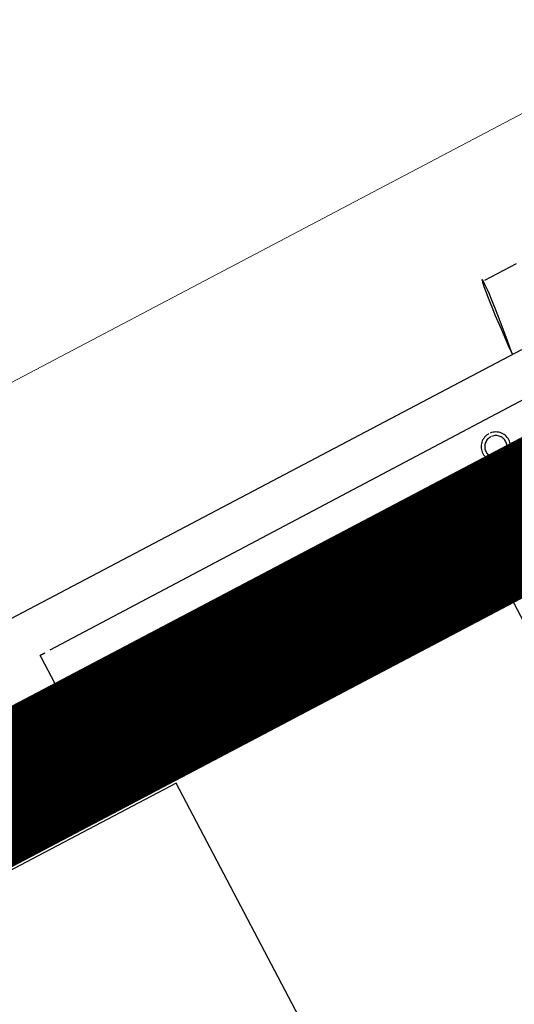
# Model space of a CAD drawing. Header units: metres. Extents: x 7408630 to 7411134, y 5569633 to 5570339.
# Tile 48 of 76: x 7410490.5068 to 7410490.576, y 5569904.2259 to 5569904.3636. Entities that reach past the tile are written whole.
import ezdxf
from ezdxf.enums import TextEntityAlignment as Align

# ---------------------------------------------------------------- set-up
doc = ezdxf.new("R2010")
doc.units = ezdxf.units.M
doc.header["$MEASUREMENT"] = 0
doc.linetypes.add('HIDDEN', pattern=[9.524999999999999, 6.35, -3.175])
doc.layers.add('0-wypos-sanitarne', color=1, linetype='Continuous')
for name, color, linetype, lineweight in [('1_POSADZKA PODZIAŁY', 151, 'Continuous', 0), ('1_POSADZKI COKOŁY', 170, 'Continuous', 0), ('Istn-cienka', 4, 'Continuous', 9), ('Istn-widok', 1, 'Continuous', 15), ('OPIS POM NOWE', 140, 'Continuous', 5), ('Opis_pom', 9, 'Continuous', 18)]:
    doc.layers.add(name, color=color, linetype=linetype, lineweight=lineweight)
doc.layers.add('Wyburzenia', color=7, linetype='Continuous', lineweight=13, true_color=0xb0b0b0)
doc.styles.add('ARIAL', font='tahoma.ttf')

# ---------------------------------------------------------------- blocks, each defined once
blk = doc.blocks.new('okno 2')
at = {"layer": 'Istn-cienka', "linetype": 'HIDDEN', "ltscale": 2}
blk.add_lwpolyline([(48598.98171475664, -198709.5611054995), (48361.98171475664, -198709.5611054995)], dxfattribs=at)
at = {"layer": 'Istn-widok'}
blk.add_lwpolyline([(48605.98171475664, -198714.5611054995), (48354.98171475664, -198714.5611054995)], dxfattribs=at)
blk = doc.blocks.new('99400_TOP')
for points in [[(-0.189410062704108, 0.1818061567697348), (-0.1944055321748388, 0.181806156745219)], [(-0.1894100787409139, 0.1708061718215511), (-0.04454090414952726, 0.1708061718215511), (-0.04034816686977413, 0.1707083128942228), (-0.03616448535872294, 0.1704151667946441), (-0.03199911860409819, 0.1699271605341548), (-0.02786080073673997, 0.169245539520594), (-0.02375906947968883, 0.1683716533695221), (-0.01970212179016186, 0.1673074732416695), (-0.01569966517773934, 0.1660553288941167), (-0.01175936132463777, 0.1646178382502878), (-0.007890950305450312, 0.1629983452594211), (-0.004101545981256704, 0.1612000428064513), (-0.0004007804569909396, 0.1592273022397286), (0.003204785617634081, 0.1570838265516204), (0.006705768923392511, 0.1547750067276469), (0.01009616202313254, 0.1523049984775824), (0.01336696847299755, 0.1496801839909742)], [(-0.1983898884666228, 0.1645455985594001), (-0.1114795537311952, 0.1643710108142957)], [(-0.1647880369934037, 0.1486506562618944), (-0.164660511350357, 0.1552012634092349), (-0.1646448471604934, 0.1553591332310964), (-0.1646041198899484, 0.1555131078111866), (-0.1645396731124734, 0.1556586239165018), (-0.1644527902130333, 0.1557919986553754), (-0.1643460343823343, 0.1559099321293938), (-0.1642220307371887, 0.1560092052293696), (-0.1640844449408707, 0.1560873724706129), (-0.1639383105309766, 0.1561421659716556), (-0.1634844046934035, 0.1562238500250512), (-0.1638005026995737, 0.1562264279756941), (-0.1639513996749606, 0.1562276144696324)], [(-0.1219518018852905, 0.1542665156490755), (-0.1519509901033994, 0.1543267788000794)], [(-0.1519480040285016, 0.1542307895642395), (-0.1219488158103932, 0.1541705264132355)], [(-0.1719983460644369, 0.1529731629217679), (-0.1719983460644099, 0.1489248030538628)], [(0.1649285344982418, 0.1496802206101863), (-0.1647679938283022, 0.1496802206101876)], [(-0.1719983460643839, 0.1449742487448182), (-0.1719983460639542, 0.080358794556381)], [(-0.1184726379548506, 0.0496799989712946), (-0.1184726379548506, 0.1396802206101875), (0.1115273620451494, 0.1396802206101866), (0.1115273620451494, 0.0496799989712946)]]:
    blk.add_lwpolyline(points)
for points in [[(-0.1641244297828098, 0.1560676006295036), (-0.1632375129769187, 0.1560658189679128), (-0.1630264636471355, 0.1560427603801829), (-0.1628247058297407, 0.1559755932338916), (-0.1626417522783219, 0.1558671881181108), (-0.1624858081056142, 0.1557226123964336), (-0.1623639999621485, 0.1555482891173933), (-0.1622817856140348, 0.1553521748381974), (-0.1622444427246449, 0.1551514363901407, 0.002298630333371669), (-0.162239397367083, 0.1550307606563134, 0.4045495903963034), (-0.1612418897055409, 0.1540618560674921), (-0.1114476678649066, 0.1539618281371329), (-0.1112693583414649, 0.1539617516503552), (-0.1111122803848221, 0.1539622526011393), (-0.110993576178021, 0.1539633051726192), (-0.110827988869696, 0.1539719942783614), (-0.1106518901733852, 0.1540093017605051), (-0.110483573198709, 0.1540784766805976), (-0.1103307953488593, 0.1541766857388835), (-0.1101979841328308, 0.1543013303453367), (-0.110090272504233, 0.1544475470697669), (-0.1100105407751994, 0.1546112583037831), (-0.1099620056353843, 0.15478635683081), (-0.1099458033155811, 0.1549675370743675), (-0.1099669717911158, 0.1639629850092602), (-0.1099791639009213, 0.1643549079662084)], [(-0.1962293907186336, 0.1564445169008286), (-0.1958735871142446, 0.1563780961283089), (-0.1955493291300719, 0.1561689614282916), (-0.1953270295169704, 0.1558504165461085), (-0.1952327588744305, 0.1554960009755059), (-0.1951315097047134, 0.148940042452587), (-0.1951297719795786, 0.1488841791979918, 0.2653468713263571), (-0.1943525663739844, 0.1476160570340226, 0.1257108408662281), (-0.1799722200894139, 0.1439116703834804, 0.1257108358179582), (-0.1655771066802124, 0.147558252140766, 0.2695402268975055), (-0.1647941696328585, 0.1488467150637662), (-0.1646666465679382, 0.1553984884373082), (-0.1646377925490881, 0.1556180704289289), (-0.1645614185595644, 0.1558259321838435), (-0.1644411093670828, 0.1560118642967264), (-0.1642828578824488, 0.1561667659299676), (-0.1640943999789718, 0.1562830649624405), (-0.1638849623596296, 0.1563549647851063), (-0.1636772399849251, 0.1563790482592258)], [(-0.1719983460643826, 0.144776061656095), (-0.1711654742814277, 0.1450166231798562), (-0.1703399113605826, 0.1452811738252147), (-0.1695223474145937, 0.1455694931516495), (-0.1687134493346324, 0.1458813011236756), (-0.1679138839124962, 0.1462163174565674), (-0.1671243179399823, 0.1465742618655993), (-0.1663454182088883, 0.1469548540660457), (-0.1655778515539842, 0.1473578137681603), (-0.1655709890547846, 0.1473615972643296, 0.2695461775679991), (-0.1647880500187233, 0.1486499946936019)]]:
    blk.add_lwpolyline(points, format="xyb")
for points in [[(-0.1799379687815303, 0.1625587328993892), (-0.1797373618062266, 0.1625484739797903), (-0.1795386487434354, 0.162518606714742), (-0.1793437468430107, 0.1624693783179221), (-0.1791545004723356, 0.1624012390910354), (-0.1789728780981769, 0.1623148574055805), (-0.1788009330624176, 0.1622113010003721), (-0.1786399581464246, 0.1620914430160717), (-0.1784912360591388, 0.1619561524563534), (-0.1783564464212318, 0.1618068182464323), (-0.1782371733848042, 0.1616453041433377), (-0.1781342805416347, 0.1614729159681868), (-0.1780486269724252, 0.161290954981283), (-0.1779812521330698, 0.1611014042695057), (-0.1779328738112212, 0.1609065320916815), (-0.1779037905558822, 0.1607078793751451), (-0.1778943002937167, 0.1605069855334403), (-0.1779045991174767, 0.160306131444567), (-0.1779344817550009, 0.1601075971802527), (-0.1779836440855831, 0.1599129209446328), (-0.178051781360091, 0.159723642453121), (-0.1781381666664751, 0.1595420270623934), (-0.1782417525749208, 0.1593700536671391), (-0.1783616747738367, 0.159209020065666), (-0.1784970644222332, 0.1590602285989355), (-0.1786463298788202, 0.1589255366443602), (-0.1788077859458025, 0.1588063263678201), (-0.1789801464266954, 0.1587034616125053), (-0.1791621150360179, 0.1586178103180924), (-0.1793516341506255, 0.1585504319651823), (-0.1795467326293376, 0.1585019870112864), (-0.1797455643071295, 0.158472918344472), (-0.1799462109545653, 0.1584634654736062), (-0.1801468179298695, 0.1584737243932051), (-0.1803455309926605, 0.1585035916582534), (-0.1805404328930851, 0.1585528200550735), (-0.1807296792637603, 0.1586209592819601), (-0.1809113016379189, 0.1587073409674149), (-0.1810832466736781, 0.1588108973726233), (-0.1812442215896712, 0.1589307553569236), (-0.1813929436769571, 0.1590660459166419), (-0.181527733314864, 0.159215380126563), (-0.1816470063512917, 0.1593768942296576), (-0.1817498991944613, 0.1595492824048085), (-0.1818355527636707, 0.1597312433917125), (-0.1819029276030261, 0.1599207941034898), (-0.1819513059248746, 0.1601156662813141), (-0.1819803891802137, 0.1603143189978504), (-0.1819898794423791, 0.1605152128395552), (-0.181979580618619, 0.1607160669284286), (-0.1819496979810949, 0.160914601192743), (-0.1819005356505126, 0.161109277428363), (-0.1818323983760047, 0.161298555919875), (-0.1817460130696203, 0.1614801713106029), (-0.1816424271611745, 0.1616521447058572), (-0.1815225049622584, 0.1618131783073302), (-0.1813871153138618, 0.1619619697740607), (-0.181237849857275, 0.1620966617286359), (-0.1810763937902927, 0.1622158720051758), (-0.1809040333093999, 0.1623187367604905), (-0.1807220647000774, 0.1624043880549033), (-0.1805325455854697, 0.1624717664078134), (-0.1803374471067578, 0.1625202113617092), (-0.1801386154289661, 0.1625492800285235)], [(-0.1799388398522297, 0.1620544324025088), (-0.1797869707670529, 0.1620466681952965), (-0.1796367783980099, 0.1620240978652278), (-0.179489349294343, 0.1619868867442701), (-0.1793462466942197, 0.1619353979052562), (-0.1792090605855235, 0.1618702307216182), (-0.1790787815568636, 0.1617918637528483), (-0.1789566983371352, 0.1617010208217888), (-0.1788441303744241, 0.1615986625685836), (-0.1787421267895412, 0.1614857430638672), (-0.1786517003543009, 0.161363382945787), (-0.1785736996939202, 0.1612327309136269), (-0.1785088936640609, 0.1610950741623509), (-0.1784578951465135, 0.1609517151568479), (-0.1784212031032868, 0.1608040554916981), (-0.1783991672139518, 0.1606535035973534), (-0.1783920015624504, 0.1605015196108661), (-0.1783997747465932, 0.1603495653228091), (-0.1784224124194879, 0.1601991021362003), (-0.1784596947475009, 0.1600515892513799), (-0.1785112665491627, 0.1599084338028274), (-0.1785766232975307, 0.1597710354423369), (-0.1786551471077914, 0.1596406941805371), (-0.1787460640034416, 0.1595186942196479), (-0.1788485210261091, 0.1594061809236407), (-0.1789615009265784, 0.1593042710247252), (-0.1790839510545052, 0.1592139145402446), (-0.1792145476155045, 0.1591360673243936), (-0.1793519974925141, 0.1590714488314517), (-0.1794953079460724, 0.1590205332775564), (-0.1796428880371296, 0.1589839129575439), (-0.1797931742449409, 0.1589619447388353), (-0.1799450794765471, 0.1589547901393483), (-0.1800969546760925, 0.1589625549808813), (-0.1802471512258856, 0.1589851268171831), (-0.1803945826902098, 0.1590223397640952), (-0.1805376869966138, 0.1590738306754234), (-0.1806748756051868, 0.1591390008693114), (-0.1808051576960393, 0.1592173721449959), (-0.1809272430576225, 0.1593082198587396), (-0.1810398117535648, 0.1594105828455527), (-0.1811418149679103, 0.1595235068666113), (-0.1812322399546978, 0.1596458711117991), (-0.1813102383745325, 0.1597765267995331), (-0.1813750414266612, 0.1599141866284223), (-0.1814260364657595, 0.160057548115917), (-0.1814627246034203, 0.1602052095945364), (-0.1814847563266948, 0.1603557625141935), (-0.181491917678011, 0.1605077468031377), (-0.1814841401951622, 0.1606597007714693), (-0.1814614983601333, 0.1608101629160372), (-0.1814242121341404, 0.160957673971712), (-0.1813726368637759, 0.1611008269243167), (-0.1813072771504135, 0.1612382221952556), (-0.1812287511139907, 0.161368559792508), (-0.181137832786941, 0.1614905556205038), (-0.1810353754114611, 0.1616030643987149), (-0.1809223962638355, 0.1617049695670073), (-0.1807999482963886, 0.1617953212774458), (-0.1806693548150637, 0.1618731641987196), (-0.1805319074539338, 0.1619377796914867), (-0.1803885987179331, 0.1619886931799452), (-0.18024102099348, 0.1620253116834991), (-0.180090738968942, 0.1620472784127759)]]:
    blk.add_lwpolyline(points, close=True)
blk.add_lwpolyline([(-0.1647955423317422, 0.148890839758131), (-0.1648107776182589, 0.1488934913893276), (-0.1648446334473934, 0.1488952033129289), (-0.1649729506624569, 0.148900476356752), (-0.1660283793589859, 0.1489277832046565), (-0.166119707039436, 0.1489309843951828), (-0.1661619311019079, 0.148930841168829), (-0.1661974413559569, 0.1489309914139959), (-0.1662317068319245, 0.1489405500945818), (-0.1662655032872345, 0.1489492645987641), (-0.1662956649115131, 0.1489331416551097), (-0.1662989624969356, 0.1488990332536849), (-0.166274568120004, 0.1488750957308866), (-0.1662477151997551, 0.148848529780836), (-0.1662303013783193, 0.1488143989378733), (-0.1662144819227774, 0.1487833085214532), (-0.1661933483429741, 0.1487458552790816), (-0.1656114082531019, 0.1476656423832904), (-0.165594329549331, 0.1476348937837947), (-0.1655784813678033, 0.1476024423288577, 0.26954617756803)], format="xyb", close=True)
for centre, radius in [((-0.1709601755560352, 0.1509506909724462), 0.002474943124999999), ((-0.1709601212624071, 0.1509489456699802), 0.002274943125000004)]:
    blk.add_circle(centre, radius)
for centre, major_axis, ratio, start_param, end_param in [((-0.1894100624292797, 0.1258061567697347), (-2.74828174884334e-10, 0.05600000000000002), 0.04256043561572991, 5.645660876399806, 6.988802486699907), ((-0.1114791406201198, 0.1643579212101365), (-0.001499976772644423, 3.016975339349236e-06), 0.008725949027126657, 3.141877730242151, 4.712681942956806), ((-0.1632358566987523, 0.1570658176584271), (-2.008822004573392e-06, -0.0009999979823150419), 0.0002890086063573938, 6.274459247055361, 6.283185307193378), ((-0.1519494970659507, 0.1542787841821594), (0.005499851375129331, -1.106211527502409e-05), 0.008725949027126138, 1.571085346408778, 4.712677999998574), ((-0.1219503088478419, 0.1542185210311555), (0.005499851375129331, -1.106211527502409e-05), 0.008725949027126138, 4.712677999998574, 7.854270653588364), ((-0.1652940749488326, 0.1488564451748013), (0.0004999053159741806, -9.73011103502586e-06), 5.629743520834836e-06, 6.282744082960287, 6.283185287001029)]:
    blk.add_ellipse(centre, major_axis=major_axis, ratio=ratio, start_param=start_param, end_param=end_param)
blk = doc.blocks.new('A$Cff2eaf8b')
blk.add_blockref('99400_TOP', (-1.93500011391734e-06, -0.08217999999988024))
blk = doc.blocks.new('A$C142d3faa')
at = {"layer": '1_POSADZKA PODZIAŁY'}
h = blk.add_hatch(dxfattribs=at)
h.set_pattern_fill('_USER', color=256, scale=80, double=1, pattern_type=0)
h.set_pattern_definition([(0, (-58931.34199039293, 199163.1944934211), (0, 80), []), (90, (-58931.34199039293, 199163.1944934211), (-80, 4.898587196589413e-15), [])])
h.paths.add_polyline_path([(28.22535916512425, 1045.606190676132), (175.2253591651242, 1045.606190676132), (175.2253591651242, 1273.606190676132), (408.2253591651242, 1273.606190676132), (408.2253591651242, 1588.606190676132), (65.22535916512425, 1588.606190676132), (65.22535916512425, 1464.606190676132), (38.22535945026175, 1464.606190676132), (38.22535945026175, 1191.606190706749), (63.22535916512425, 1191.606190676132), (63.22535915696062, 1179.606190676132), (27.22535916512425, 1179.606190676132)])
at = {"layer": '1_POSADZKI COKOŁY', "color": 180, "true_color": 0x3022f7, "const_width": 2}
blk.add_lwpolyline([(33.22535916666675, 1050.606190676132), (170.2253591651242, 1050.606190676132), (170.2253591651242, 1278.606266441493), (414.2253591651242, 1278.602569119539), (414.2253591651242, 1583.606190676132), (70.22535918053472, 1583.606190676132), (70.22535956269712, 1459.606190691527), (43.22535944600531, 1459.60619060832), (43.22535922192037, 1196.606190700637), (68.22535916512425, 1196.60619067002), (68.22535916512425, 1174.606190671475), (33.22535920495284, 1174.606190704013)], close=True, dxfattribs=at)
at = {"layer": '0-wypos-sanitarne', "xscale": -100, "yscale": 100, "zscale": 100}
blk.add_blockref('A$Cff2eaf8b', (114.7253593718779, 1576.824190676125), dxfattribs=at)
at = {"layer": 'Wyburzenia'}
blk.add_blockref('okno 2', (-48279.75635559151, 200298.1672961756), dxfattribs=at)
at = {"layer": 'OPIS POM NOWE', "style": 'ARIAL'}
for tag, p in [('E1,4', (2085.453509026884, 1677.902724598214)), ('E1,4', (2642.565068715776, 1467.098580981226)), ('E1,4', (2887.554946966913, 1334.669140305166)), ('E1,1', (2346.15172770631, 945.3069204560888)), ('E1,2', (2380.289767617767, 731.4605824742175)), ('E1,4', (3248.926969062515, 423.5622677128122)), ('E1,3', (2269.290473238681, 389.8474601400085)), ('E1,5', (4145.396889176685, -41.41678165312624))]:
    blk.add_attdef(tag, text='', height=23.936, dxfattribs=at).set_placement(p, align=Align.MIDDLE_CENTER)
at = {"layer": 'Opis_pom', "ltscale": 0.7, "style": 'ARIAL'}
for tag, p in [('B1,18', (784.175454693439, 4749.376909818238)), ('B1,21', (1474.160621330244, 4744.552251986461)), ('B1/17', (593.1950013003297, 4721.360037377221)), ('1,23', (2643.879736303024, 4721.360037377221)), ('1,22', (2015.997302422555, 4715.619925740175)), ('A1,1', (-123.2752701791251, 4710.792713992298)), ('B1,1', (2964.213888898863, 4687.194759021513)), ('B1,19', (983.4770436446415, 4684.250472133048)), ('A1,6', (-365.3793687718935, 4657.226791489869)), ('A1,16', (198.2072643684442, 4631.436355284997)), ('B1,20', (1267.194878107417, 4624.632454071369)), ('B1,3', (3298.013043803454, 4567.235815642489)), ('B1,4', (4545.109849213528, 4480.622250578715)), ('A1,5', (-782.1155021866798, 4446.932694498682)), ('A1,2', (-186.9193724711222, 4425.112318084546)), ('A1,15', (198.2072643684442, 4391.000839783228)), ('B1,2', (2872.012077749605, 4302.459186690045)), ('A1,3', (-121.2895641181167, 4150.905633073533)), ('B1,8', (2427.383192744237, 4053.123158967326)), ('B1,6', (4754.926236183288, 3940.334623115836)), ('A1,4', (-837.6792277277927, 3920.772192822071)), ('B1,14', (401.2060605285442, 3890.998977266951)), ('B1,13', (1255.283140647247, 3857.264790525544)), ('B1,5', (4487.887436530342, 3854.524062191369)), ('B1,10', (1961.599271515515, 3852.276071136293)), ('B1,9', (2126.781835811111, 3827.246892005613)), ('B1,7', (3203.179523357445, 3799.68363001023)), ('B1,11', (2118.658790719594, 3658.838670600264)), ('B1,12', (1949.477289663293, 3633.257187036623)), ('C1,2', (2894.604733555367, 3427.283363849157)), ('C1,3', (2160.246723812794, 3198.455877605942)), ('C1,1', (3129.25555325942, 2706.44898945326)), ('C1,4', (2077.339235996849, 2485.413103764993)), ('C1,5', (2131.383208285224, 2180.309788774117)), ('C1,10', (3196.043433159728, 2172.920878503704)), ('C1,9', (3215.995519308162, 1907.634199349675)), ('C1,6', (2168.073843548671, 1819.58528353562)), ('D0,18', (1348.653176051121, 1483.781635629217)), ('C1,8', (2890.195548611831, 1472.29709332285)), ('C1,7', (2247.746238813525, 1432.404889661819)), ('D,03', (680.1466722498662, 1361.206844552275)), ('D0,15', (1769.826019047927, 1360.285680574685)), ('D,07', (301.6534830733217, 1339.208595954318)), ('D0,6', (-189.623502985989, 1299.117330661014)), ('D0,8', (-573.6059719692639, 1280.794415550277)), ('D0,2', (1011.718833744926, 1184.667071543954)), ('D0,4', (520.2942003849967, 1181.603761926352)), ('D0,14', (1790.011409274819, 1156.002015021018)), ('D,05', (264.3299696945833, 1077.697489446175)), ('D0,13', (1760.78024321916, 974.2700197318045)), ('D0,09', (-770.0709432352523, 944.5551283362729)), ('D0,1', (999.9887503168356, 928.6062601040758)), ('D0,10', (-751.0723892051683, 564.5580135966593)), ('D0,11', (-751.0723892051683, 336.7382673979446)), ('D0,12', (198.7439030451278, 306.3970252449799))]:
    blk.add_attdef(tag, text='', height=11.968, dxfattribs=at).set_placement(p, align=Align.MIDDLE_CENTER)

msp = doc.modelspace()

# ---------------------------------------------------------------- block references
at = {"xscale": 0.01, "yscale": 0.01, "zscale": 0.01, "rotation": 27.75854060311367}
msp.add_blockref('A$C142d3faa', (7410496.779402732, 5569889.662845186), dxfattribs=at)

doc.saveas('drawing.dxf')
